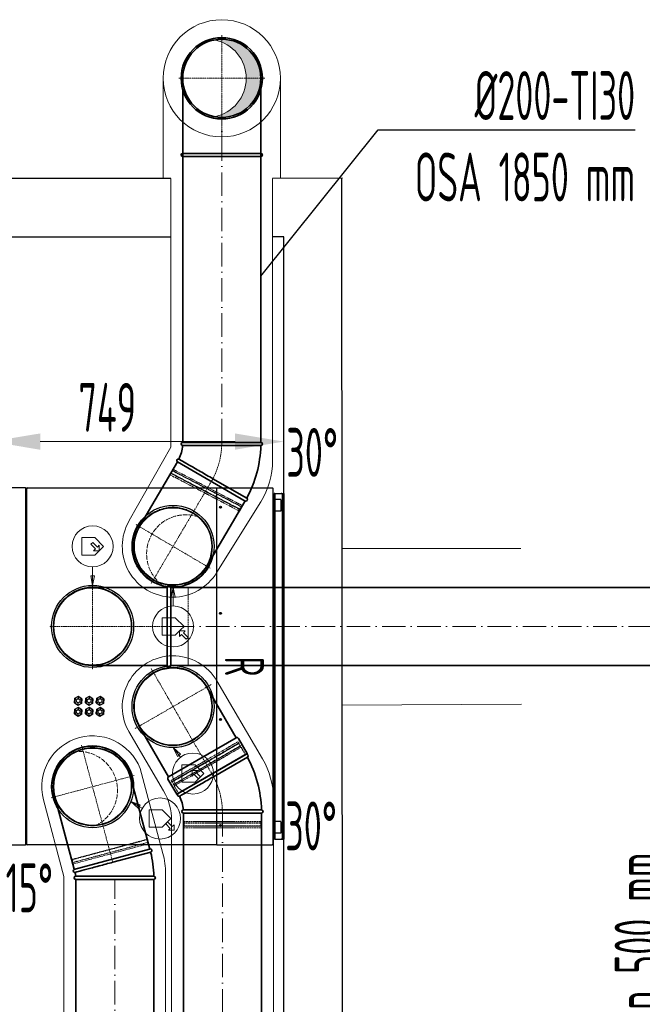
# Model space of a CAD drawing. Header units: millimetres. Extents: x -118717 to 8962, y 22910 to 145283.
# Tile 80 of 193: x -65356 to -63763, y 109078 to 111597. Entities that reach past the tile are written whole.
import ezdxf
from ezdxf.enums import TextEntityAlignment as Align

# ---------------------------------------------------------------- set-up
doc = ezdxf.new("R2010")
doc.units = ezdxf.units.MM
for name, pattern in [('ACAD_ISO02W100', [15, 12, -3]), ('ACAD_ISO10W100', [18, 12, -3, 0, -3]), ('phl_thick', [0])]:
    doc.linetypes.add(name, pattern=pattern)
for name, color, linetype, lineweight in [('UT_KOTY - DIMENZE', 7, 'Continuous', 5), ('VZT_01 SUP (PŘÍVOD) - OBRYS', 5, 'Continuous', 35), ('VZT_02 SUP (PŘÍVOD) - OSA', 5, 'ACAD_ISO10W100', 5), ('VZT_04 SUP (PŘÍVOD) - SKRYTÉ', 5, 'ACAD_ISO02W100', 5), ('VZT_05 ETA (ODVOD) - OBRYS', 6, 'Continuous', 35), ('VZT_06 ETA (ODVOD) - OSA', 6, 'ACAD_ISO10W100', 5), ('VZT_08 ETA (ODVOD) - SKRYTÉ', 6, 'ACAD_ISO02W100', 5), ('VZT_09 ODA (SÁNÍ) - OBRYS', 3, 'Continuous', 35), ('VZT_0C ODA (SÁNÍ)', 3, 'Continuous', 35), ('VZT_10 ODA (SÁNÍ) - OSA', 3, 'ACAD_ISO10W100', 5), ('VZT_12 ODA (SÁNÍ) - SKRYTÉ', 3, 'ACAD_ISO02W100', 5), ('VZT_13 EHA (VÝFUK) - OBRYS', 14, 'Continuous', 35), ('VZT_14 EHA (VÝFUK) - OSA', 14, 'ACAD_ISO10W100', 5), ('VZT_16 EHA (VÝFUK) - SKRYTÉ', 14, 'ACAD_ISO02W100', 5), ('VZT_21 ZAŘÍZENÍ - OBRYS', 1, 'Continuous', 30), ('VZT_22 ZAŘÍZENÍ - DETAIL', 8, 'Continuous', 5), ('VZT_60_KOTY - DIMENZE', 7, 'Continuous', 5), ('VZT_IZOLACE - TEPELNÁ', 6, 'IZOLACE TEPELNA', 13)]:
    doc.layers.add(name, color=color, linetype=linetype, lineweight=lineweight)
for name, color, linetype, lineweight, plot in [('VZT_03 SUP (PŘÍVOD) - NETISK', 8, 'ACAD_ISO02W100', 5, False), ('VZT_07 ETA (ODVOD) - NETISK', 8, 'ACAD_ISO02W100', 5, False), ('VZT_11 ODA (SÁNÍ) - NETISK', 8, 'ACAD_ISO02W100', 5, False)]:
    doc.layers.add(name, color=color, linetype=linetype, lineweight=lineweight, plot=plot)
doc.styles.add('EVORA_125', font='isocp.shx', dxfattribs={"width": 0.6, "height": 125})
doc.styles.add('ISOCP 2.5', font='isocp.shx', dxfattribs={"width": 0.6, "height": 2.5})
doc.styles.add('JS', font='isocp.shx', dxfattribs={"width": 0.6, "height": 125})
doc.styles.get("Standard").update_dxf_attribs({"font": 'arial.ttf'})
doc.linetypes.add('IZOLACE TEPELNA', pattern='A,12.7,-1.5,["T",Standard,S=2.54,R=0,X=0,Y=-1.27],-3', length=17.2)

msp = doc.modelspace()

# ---------------------------------------------------------------- hatches: boundary and pattern name
at = {"layer": 'VZT_09 ODA (SÁNÍ) - OBRYS', "lineweight": 5}
h = msp.add_hatch(color=256, dxfattribs=at)
h.dxf.hatch_style = 1
h.paths.add_polyline_path([(-64739.3, 111447.3, 0.470601), (-64858, 111545.6, -0.82717), (-64858, 111349.1, 0.470601)])

# ---------------------------------------------------------------- linework, layer by layer
for p, q in [((-64969.8, 111191.1), (-67156.7, 111189.3)), ((-64530.4, 111191.5), (-64709.2, 111191.3)), ((-64530.4, 108641.5), (-64532.4, 111191.4)), ((-64969.7, 111041.2), (-67156.6, 111039.3)), ((-64680.4, 111041.5), (-64709.2, 111041.4)), ((-64680.4, 108791.5), (-64680.4, 111041.5))]:
    msp.add_line(p, q)
at = {"layer": 'UT_KOTY - DIMENZE'}
for p, q in [((-64680.4, 110449.6), (-64680.4, 110580.2)), ((-65303.9, 110517.7), (-64805.4, 110517.7))]:
    msp.add_line(p, q, dxfattribs=at)
for points in [[(-65303.9, 110538.5), (-65303.9, 110496.8), (-65428.9, 110517.7)], [(-64805.4, 110538.5), (-64805.4, 110496.8), (-64680.4, 110517.7)]]:
    msp.add_solid(points, dxfattribs=at)
at = {"layer": 'VZT_01 SUP (PŘÍVOD) - OBRYS'}
for p, q in [((-64777.8, 109717.1), (-64951, 109617.1)), ((-64860.5, 109660.1), (-64773.8, 109710.2)), ((-64937.6, 109567.1), (-64737.6, 109567.1)), ((-64837.7, 109575.1), (-64737.6, 109575.1))]:
    msp.add_line(p, q, dxfattribs=at)
for points in [[(-64802.3, 109759.6), (-64877.3, 109889.5)], [(-64975.5, 109659.5), (-65050.5, 109789.5)], [(-64937.6, 108600.6), (-64937.6, 109567.1)], [(-64737.6, 108600.6), (-64737.6, 109567.1)]]:
    msp.add_lwpolyline(points, dxfattribs=at)
msp.add_lwpolyline([(-64802.3, 109759.6), (-64975.5, 109659.6, 0.414214), (-64977, 109654.1), (-64954.5, 109615.1), (-64774.3, 109719.1), (-64796.8, 109758.1, 0.414214)], format="xyb", close=True, dxfattribs=at)
for centre, radius, start, end in [((-64963.9, 109839.5), 100, 30, 210), ((-64775.8, 109713.7), 4, 300, 120), ((-65037.6, 109567.1), 300, 1.5281, 28.4719), ((-64949, 109613.7), 4, 120, 295.4188), ((-65037.6, 109567.1), 100, 4.5812, 25.4188), ((-64937.6, 109571.1), 4, 94.5812, 270), ((-64737.6, 109571.1), 4, 270, 90)]:
    msp.add_arc(centre, radius, start, end, dxfattribs=at)
for points, knots in [([(-64860.5, 109660.1), (-64871.4, 109653.8), (-64882.2, 109647.6), (-64902.9, 109635.6), (-64912.5, 109630.1), (-64928.8, 109620.7), (-64935.4, 109616.9), (-64944.5, 109611.7), (-64947, 109610.2), (-64947.3, 109610), (-64947.3, 109610), (-64947.3, 109610)], [157.533456, 157.533456, 157.533456, 157.533456, 195.393508, 195.393508, 234.551342, 234.551342, 273.721472, 273.721472, 312.806301, 312.806301, 315.294186, 315.294186, 315.294186, 315.294186]), ([(-64937.9, 109575.1), (-64937.9, 109575.1), (-64935.7, 109575.1), (-64926.8, 109575.1), (-64919.8, 109575.1), (-64902, 109575.1), (-64891.3, 109575.1), (-64867.6, 109575.1), (-64854.8, 109575.1), (-64840.4, 109575.1), (-64839, 109575.1), (-64837.7, 109575.1)], [315.294186, 315.294186, 315.294186, 315.294186, 351.735982, 351.735982, 390.710875, 390.710875, 429.832624, 429.832624, 468.991563, 468.991563, 473.053633, 473.053633, 473.053633, 473.053633])]:
    msp.add_open_spline(points, degree=3, knots=knots, dxfattribs=at)
at = {"layer": 'VZT_02 SUP (PŘÍVOD) - OSA', "ltscale": 0.3}
for points in [[(-65020.1, 109936.9), (-64963.9, 109839.5)], [(-64963.9, 109839.5), (-64866.5, 109895.7)], [(-65061.3, 109783.2), (-64963.9, 109839.5)], [(-64963.9, 109839.5), (-64863.9, 109666.3)]]:
    msp.add_lwpolyline(points, dxfattribs=at)
msp.add_lwpolyline([(-64837.6, 109567.1), (-64837.6, 109567.1, 0.131652), (-64864.4, 109667.1, 0.131652)], format="xyb", dxfattribs=at)
at = {"layer": 'VZT_02 SUP (PŘÍVOD) - OSA', "ltscale": 5}
msp.add_lwpolyline([(-64837.6, 109567.1), (-64837.6, 108600.6)], dxfattribs=at)
at = {"layer": 'VZT_03 SUP (PŘÍVOD) - NETISK', "ltscale": 0.4}
for p, q in [((-64969.1, 109650.5), (-64797.7, 109749.5)), ((-64967.7, 109646.1), (-64794.5, 109746.1)), ((-64967.5, 109645.7), (-64794.3, 109745.7)), ((-64967.1, 109647.1), (-64795.7, 109746.1)), ((-64964, 109639.6), (-64790.8, 109739.6)), ((-64963.7, 109639.2), (-64790.5, 109739.2)), ((-64961.1, 109636.7), (-64789.7, 109735.7)), ((-64797.7, 109749.5), (-64795.7, 109746.1)), ((-64796.5, 109745.6), (-64796.3, 109745.1)), ((-64796, 109744.7), (-64792.5, 109738.6)), ((-64794.5, 109746.1), (-64794.3, 109745.7)), ((-64792.3, 109738.2), (-64790.5, 109735.2)), ((-64790.8, 109739.6), (-64790.5, 109739.2)), ((-64789.7, 109735.7), (-64778.7, 109716.6)), ((-64969.1, 109650.5), (-64967.1, 109647.1)), ((-64967.7, 109646.1), (-64967.5, 109645.7)), ((-64966.3, 109647.6), (-64966, 109647.1)), ((-64965.8, 109646.7), (-64962.3, 109640.6)), ((-64964, 109639.6), (-64963.7, 109639.2)), ((-64962, 109640.2), (-64960.3, 109637.2)), ((-64961.1, 109636.7), (-64950.1, 109617.6)), ((-64936.6, 109567.1), (-64936.6, 109545.1)), ((-64738.6, 109567.1), (-64738.6, 109545.1)), ((-64937.6, 109541.6), (-64737.6, 109541.6)), ((-64937.6, 109541.6), (-64937.6, 109541.1)), ((-64937.6, 109541.1), (-64737.6, 109541.1)), ((-64937.6, 109534.1), (-64737.6, 109534.1)), ((-64937.6, 109534.1), (-64937.6, 109533.6)), ((-64937.6, 109533.6), (-64737.6, 109533.6)), ((-64936.6, 109545.1), (-64738.6, 109545.1)), ((-64936.6, 109533.1), (-64738.6, 109533.1)), ((-64936.6, 109533.1), (-64936.6, 109529.1)), ((-64935.6, 109545.1), (-64935.6, 109541.6)), ((-64935.6, 109541.1), (-64935.6, 109534.1)), ((-64935.6, 109533.6), (-64935.6, 109533.1)), ((-64739.6, 109545.1), (-64739.6, 109541.6)), ((-64739.6, 109541.1), (-64739.6, 109534.1)), ((-64739.6, 109533.6), (-64739.6, 109533.1)), ((-64738.6, 109533.1), (-64738.6, 109529.1)), ((-64737.6, 109541.6), (-64737.6, 109541.1)), ((-64737.6, 109534.1), (-64737.6, 109533.6)), ((-64936.6, 109529.1), (-64738.6, 109529.1)), ((-65222.1, 109448), (-65029, 109499.8)), ((-65222, 109447.5), (-65028.8, 109499.3)), ((-65221.3, 109448.8), (-65030.1, 109500)), ((-65220.2, 109440.8), (-65027, 109492.5)), ((-65220.1, 109440.3), (-65026.9, 109492.1)), ((-65218.2, 109437.2), (-65027, 109488.4)), ((-65223.1, 109448.2), (-65223, 109447.7)), ((-65221.1, 109448.2), (-65220.2, 109444.8)), ((-65212, 109397.2), (-65212, 109375.2)), ((-65014, 109397.2), (-65014, 109375.2))]:
    msp.add_line(p, q, dxfattribs=at)
at = {"layer": 'VZT_04 SUP (PŘÍVOD) - SKRYTÉ', "ltscale": 2}
msp.add_arc((-64963.9, 109839.5), 100, 210, 30, dxfattribs=at)
at = {"layer": 'VZT_05 ETA (ODVOD) - OBRYS'}
for points in [[(-64978.9, 110144.5), (-65169.9, 110144.4)], [(-64978.9, 109944.5), (-64978.9, 110144.5)], [(-63390.6, 110144.6), (-64969.9, 110144.6)], [(-64969.9, 109944.5), (-64969.9, 110144.5)], [(-64978.9, 109944.5), (-65169.9, 109944.5)], [(-63390.6, 109944.6), (-64969.9, 109944.6)]]:
    msp.add_lwpolyline(points, dxfattribs=at)
for centre, radius, start, end in [((-65169.9, 110044.6), 100, 90.0232, 270.0232), ((-64974.4, 110144.5), 4.5, 0.0232, 180.0232), ((-64974.4, 109944.5), 4.5, 180.0232, 0.0232)]:
    msp.add_arc(centre, radius, start, end, dxfattribs=at)
at = {"layer": 'VZT_06 ETA (ODVOD) - OSA', "ltscale": 0.3}
for points in [[(-65169.9, 110044.5), (-65169.9, 110154.5)], [(-65169.9, 110044.5), (-65279.9, 110044.4)], [(-64969.9, 110044.5), (-65169.9, 110044.5)], [(-65169.9, 110044.5), (-65169.8, 109934.5)]]:
    msp.add_lwpolyline(points, dxfattribs=at)
at = {"layer": 'VZT_06 ETA (ODVOD) - OSA', "ltscale": 5}
msp.add_lwpolyline([(-64969.9, 110044.6), (-63390.6, 110044.6)], dxfattribs=at)
at = {"layer": 'VZT_07 ETA (ODVOD) - NETISK', "ltscale": 0.4}
for p, q in [((-64965.6, 110443.1), (-64788.4, 110350.3)), ((-64965.4, 110443.5), (-64788.2, 110350.7)), ((-64962.9, 110446.2), (-64787.5, 110354.3)), ((-64970.3, 110432), (-64794.9, 110340.1)), ((-64969.1, 110436.4), (-64791.9, 110343.6)), ((-64968.9, 110436.9), (-64791.7, 110344.1)), ((-64968.4, 110435.5), (-64793, 110343.7)), ((-64780.3, 110366.1), (-64791.3, 110347.1)), ((-64794.2, 110344.1), (-64797.7, 110338.1)), ((-64792.2, 110343.2), (-64794, 110339.6)), ((-64792.2, 110347.6), (-64793.9, 110344.6)), ((-64792.8, 110344.1), (-64793.1, 110343.6)), ((-64792.2, 110343.6), (-64792.5, 110343.1)), ((-64790.8, 110343.6), (-64791.1, 110343.1))]:
    msp.add_line(p, q, dxfattribs=at)
msp.add_lwpolyline([(-64969.9, 109944.5), (-64924.9, 109944.6), (-64924.9, 110144.5), (-64969.9, 110144.5)], dxfattribs=at)
at = {"layer": 'VZT_08 ETA (ODVOD) - SKRYTÉ', "ltscale": 2}
msp.add_arc((-65169.9, 110044.6), 100, 270.0232, 90.0232, dxfattribs=at)
at = {"layer": 'VZT_09 ODA (SÁNÍ) - OBRYS'}
for p, q in [((-64939.3, 111418.8), (-64939.3, 111255.3)), ((-64739.3, 111255.3), (-64739.3, 111418.8)), ((-64939.3, 111255.3), (-64939.3, 111255.3)), ((-64939.3, 111247.3), (-64739.3, 111247.3)), ((-64739.3, 111255.3), (-64739.3, 111255.3)), ((-64952.7, 110465.6), (-65050, 110300.3)), ((-64877.6, 110198.9), (-64780.3, 110364.2))]:
    msp.add_line(p, q, dxfattribs=at)
for points in [[(-64939.3, 111365.8), (-64939.3, 110515.6)], [(-64739.3, 111365.8), (-64739.3, 110515.6)]]:
    msp.add_lwpolyline(points, dxfattribs=at)
for radius in [104, 100]:
    msp.add_circle((-64839.3, 111447.3), radius, dxfattribs=at)
at = {"layer": 'VZT_09 ODA (SÁNÍ) - OBRYS', "lineweight": 5}
msp.add_arc((-64876.8, 111447.3), 100, 280.8069, 79.1931, dxfattribs=at)
at = {"layer": 'VZT_09 ODA (SÁNÍ) - OBRYS'}
for centre, radius, start, end in [((-64939.3, 111251.3), 4, 90, 270), ((-64739.3, 111251.3), 4, 270, 90), ((-64963.9, 110249.5), 104, 133.5701, 149.5124), ((-64963.9, 110249.5), 104, 149.5124, 345.4548)]:
    msp.add_arc(centre, radius, start, end, dxfattribs=at)
msp.add_open_spline([(-64939.3, 111255.3), (-64939.3, 111255.3), (-64936.9, 111255.3), (-64927.5, 111255.3), (-64920.4, 111255.3), (-64902.3, 111255.3), (-64891.5, 111255.3), (-64867.6, 111255.3), (-64854.8, 111255.3), (-64828.8, 111255.3), (-64815.9, 111255.3), (-64791.6, 111255.3), (-64780.5, 111255.3), (-64761.5, 111255.3), (-64753.8, 111255.3), (-64742.9, 111255.3), (-64739.9, 111255.3), (-64739.3, 111255.3), (-64739.3, 111255.3), (-64739.3, 111255.3)], degree=3, knots=[157.533456, 157.533456, 157.533456, 157.533456, 195.393508, 195.393508, 234.551342, 234.551342, 273.721472, 273.721472, 312.806301, 312.806301, 351.735982, 351.735982, 390.710875, 390.710875, 429.832624, 429.832624, 468.991563, 468.991563, 473.053633, 473.053633, 473.053633, 473.053633], dxfattribs=at)
at = {"layer": 'VZT_0C ODA (SÁNÍ)'}
for p, q in [((-64739.3, 110515.6), (-64939.3, 110515.6)), ((-64839.3, 110507.6), (-64739.3, 110507.6)), ((-64952.7, 110465.6), (-64779.5, 110365.6)), ((-64862.1, 110422.6), (-64775.5, 110372.6))]:
    msp.add_line(p, q, dxfattribs=at)
for centre, radius, start, end in [((-64939.3, 110511.6), 4, 90, 265.4188), ((-64739.3, 110511.6), 4, 270, 90), ((-65039.3, 110515.6), 100, 334.5812, 355.4188), ((-65039.3, 110515.6), 300, 331.5281, 358.4719), ((-64950.7, 110469.1), 4, 64.5812, 240), ((-64777.5, 110369.1), 4, 240, 60)]:
    msp.add_arc(centre, radius, start, end, dxfattribs=at)
for points, knots in [([(-64839.3, 110507.6), (-64852, 110507.6), (-64864.5, 110507.6), (-64888.3, 110507.6), (-64899.4, 110507.6), (-64918.3, 110507.6), (-64925.8, 110507.7), (-64936.3, 110507.7), (-64939.2, 110507.7), (-64939.6, 110507.7), (-64939.6, 110507.7), (-64939.6, 110507.7)], [157.533456, 157.533456, 157.533456, 157.533456, 195.393508, 195.393508, 234.551342, 234.551342, 273.721472, 273.721472, 312.806301, 312.806301, 315.294186, 315.294186, 315.294186, 315.294186]), ([(-64948.9, 110472.7), (-64948.9, 110472.7), (-64947, 110471.6), (-64939.3, 110467.1), (-64933.2, 110463.7), (-64917.8, 110454.8), (-64908.6, 110449.4), (-64888, 110437.6), (-64876.9, 110431.2), (-64864.5, 110424), (-64863.3, 110423.3), (-64862.1, 110422.6)], [315.294186, 315.294186, 315.294186, 315.294186, 351.735982, 351.735982, 390.710875, 390.710875, 429.832624, 429.832624, 468.991563, 468.991563, 473.053633, 473.053633, 473.053633, 473.053633])]:
    msp.add_open_spline(points, degree=3, knots=knots, dxfattribs=at)
at = {"layer": 'VZT_10 ODA (SÁNÍ) - OSA', "ltscale": 0.3}
for p, q in [((-64839.3, 111557.3), (-64839.3, 111447.3)), ((-64949.3, 111447.3), (-64839.3, 111447.3)), ((-64729.3, 111447.3), (-64839.3, 111447.3)), ((-64839.3, 111247.3), (-64839.3, 111447.3)), ((-64862.4, 110421.8), (-64963.9, 110249.5)), ((-64866.1, 110415.6), (-64866.1, 110415.6)), ((-65058.7, 110305.3), (-64963.9, 110249.5)), ((-65019.7, 110154.7), (-64963.9, 110249.5)), ((-64869.1, 110193.6), (-64963.9, 110249.5))]:
    msp.add_line(p, q, dxfattribs=at)
at = {"layer": 'VZT_10 ODA (SÁNÍ) - OSA', "ltscale": 5}
msp.add_lwpolyline([(-64839.3, 110515.6), (-64839.3, 111365.8)], dxfattribs=at)
at = {"layer": 'VZT_10 ODA (SÁNÍ) - OSA', "ltscale": 0.3}
msp.add_arc((-65039.3, 110515.6), 200, 330, 0, dxfattribs=at)
at = {"layer": 'VZT_11 ODA (SÁNÍ) - NETISK', "ltscale": 0.4}
for p, q in [((-64939.3, 111365.8), (-64939.3, 111327.8)), ((-64739.3, 111365.8), (-64739.3, 111327.8))]:
    msp.add_line(p, q, dxfattribs=at)
at = {"layer": 'VZT_12 ODA (SÁNÍ) - SKRYTÉ'}
msp.add_circle((-64963.9, 110249.5), 100, dxfattribs=at)
msp.add_arc((-64931.6, 110230.4), 100, 70.3194, 228.7055, dxfattribs=at)
at = {"layer": 'VZT_13 EHA (VÝFUK) - OBRYS'}
for p, q in [((-65023.7, 109474.8), (-65073.2, 109660.1)), ((-65266.5, 109608.5), (-65216.9, 109423.1)), ((-65217.8, 109422.8), (-65024.6, 109474.4)), ((-65117.8, 109441.2), (-65021.1, 109467.1)), ((-65213, 109397.2), (-65013, 109397.2)), ((-65113.1, 109405.2), (-65013, 109405.2))]:
    msp.add_line(p, q, dxfattribs=at)
for points in [[(-65213, 109397.2), (-65213, 108356.7)], [(-65013, 109397.2), (-65013, 108356.7)]]:
    msp.add_lwpolyline(points, dxfattribs=at)
for centre, radius, start, end in [((-65169.9, 109634.5), 104, 14.9586, 210.9009), ((-65169.9, 109634.5), 104, 359.0162, 14.9586), ((-65022.2, 109471), 4.06, 285.7848, 118.4652), ((-65313, 109397.2), 300, 1.5281, 13.4719), ((-65215.4, 109419.2), 4, 105, 280.4188), ((-65313, 109397.2), 100, 4.5812, 10.4188), ((-65213, 109401.2), 4, 94.5812, 270), ((-65013, 109401.2), 4, 270, 90)]:
    msp.add_arc(centre, radius, start, end, dxfattribs=at)
for points, knots in [([(-65117.8, 109441.2), (-65130, 109437.9), (-65142.1, 109434.7), (-65165.1, 109428.5), (-65175.9, 109425.6), (-65194, 109420.8), (-65201.3, 109418.8), (-65211.5, 109416.1), (-65214.3, 109415.4), (-65214.6, 109415.3), (-65214.6, 109415.3), (-65214.6, 109415.3)], [157.533456, 157.533456, 157.533456, 157.533456, 195.393508, 195.393508, 234.551342, 234.551342, 273.721472, 273.721472, 312.806301, 312.806301, 315.294186, 315.294186, 315.294186, 315.294186]), ([(-65213.3, 109405.2), (-65213.3, 109405.2), (-65211.1, 109405.2), (-65202.1, 109405.2), (-65195.2, 109405.2), (-65177.4, 109405.2), (-65166.7, 109405.2), (-65143, 109405.2), (-65130.2, 109405.2), (-65115.8, 109405.2), (-65114.4, 109405.2), (-65113.1, 109405.2)], [315.294186, 315.294186, 315.294186, 315.294186, 351.735982, 351.735982, 390.710875, 390.710875, 429.832624, 429.832624, 468.991563, 468.991563, 473.053633, 473.053633, 473.053633, 473.053633])]:
    msp.add_open_spline(points, degree=3, knots=knots, dxfattribs=at)
at = {"layer": 'VZT_14 EHA (VÝFUK) - OSA', "ltscale": 0.3}
for p in [(-65198.3, 109740.7), (-65063.6, 109662.8), (-65276.2, 109606.1), (-65118.3, 109441.2)]:
    msp.add_line(p, (-65169.9, 109634.5), dxfattribs=at)
at = {"layer": 'VZT_14 EHA (VÝFUK) - OSA', "ltscale": 5}
msp.add_lwpolyline([(-65113, 108356.7), (-65113, 109397.2)], dxfattribs=at)
at = {"layer": 'VZT_16 EHA (VÝFUK) - SKRYTÉ'}
msp.add_circle((-65169.9, 109634.5), 100, dxfattribs=at)
msp.add_arc((-65206.1, 109624.8), 100, 295.7655, 94.1517, dxfattribs=at)
at = {"layer": 'VZT_21 ZAŘÍZENÍ - OBRYS'}
for p, q in [((-65341.5, 110399.5), (-65341.5, 109485.3)), ((-65341.5, 110398.6), (-65341.4, 110398.6)), ((-65340.6, 110398.5), (-65341.2, 110398.5)), ((-65340.6, 110398.5), (-65340.6, 110398)), ((-65339.9, 110397.1), (-65339.9, 109488.3)), ((-65339.9, 110396.5), (-65337.8, 110396.5)), ((-65336.9, 110399.5), (-65337.8, 110399.5)), ((-65337.8, 109485.3), (-65337.8, 110399.5)), ((-65336.8, 110398.9), (-65336.8, 110399.5)), ((-65336.8, 110399.5), (-64852.1, 110399.5)), ((-64852.1, 110397.8), (-64852.1, 110399.5)), ((-64851.9, 110397.8), (-64852.1, 110397.8)), ((-64851.9, 110399.5), (-64710.6, 110399.5)), ((-64851.9, 109485.3), (-64851.9, 110399.5)), ((-64708.9, 110397.8), (-64708.9, 109487)), ((-64706.9, 110379.5), (-64708.9, 110379.5)), ((-64706.9, 110379.5), (-64706.9, 110329.5)), ((-64705.4, 110384.5), (-64705.4, 110362)), ((-64703.4, 110384.5), (-64705.4, 110384.5)), ((-64703.4, 110384.5), (-64703.4, 110359.5)), ((-64703.4, 110384.5), (-64702.6, 110384.5)), ((-64702.9, 110340), (-64702.9, 110369)), ((-64702.6, 110384.5), (-64680.4, 110384.5)), ((-64688.4, 110369.5), (-64702.4, 110369.5)), ((-64688.2, 110384.5), (-64687.4, 110384.5)), ((-64687.9, 110369), (-64687.9, 110340)), ((-64685.4, 110384.5), (-64687.4, 110384.5)), ((-64684.9, 110384.5), (-64684.9, 109500.3)), ((-64680.4, 110384.5), (-64680.4, 109500.3)), ((-64706.9, 110362), (-64705.4, 110362)), ((-64706.9, 110347), (-64705.4, 110347)), ((-64705.4, 110362), (-64705.4, 110347)), ((-64705.4, 110359.5), (-64703.4, 110359.5)), ((-64702.9, 110358.5), (-64705.4, 110358.5)), ((-64702.9, 110350.5), (-64705.4, 110350.5)), ((-64703.4, 110349.5), (-64705.4, 110349.5)), ((-64705.4, 110347), (-64705.4, 109537.8)), ((-64703.4, 110358.5), (-64703.4, 110359.5)), ((-64703.4, 110349.5), (-64703.4, 110350.5)), ((-64703.4, 110349.5), (-64703.4, 109535.3)), ((-64688.4, 110339.5), (-64702.4, 110339.5)), ((-64706.9, 110329.5), (-64708.9, 110329.5)), ((-64954, 110151), (-64973.8, 110151)), ((-64954, 110151), (-64973.8, 110151)), ((-65206.6, 109865.2), (-65216.2, 109859.9)), ((-65216.2, 109859.9), (-65211.4, 109862.6)), ((-65206.6, 109865.2), (-65206.7, 109860.6)), ((-65197.2, 109859.6), (-65206.6, 109865.2)), ((-65206.6, 109865.2), (-65206.6, 109865.2)), ((-65206.6, 109865.2), (-65201.9, 109862.4)), ((-65178.6, 109865.2), (-65188.2, 109859.9)), ((-65188.2, 109859.9), (-65183.4, 109862.6)), ((-65178.6, 109865.2), (-65178.7, 109860.6)), ((-65169.2, 109859.6), (-65178.6, 109865.2)), ((-65178.6, 109865.2), (-65178.6, 109865.2)), ((-65178.6, 109865.2), (-65173.9, 109862.4)), ((-65150.6, 109865.2), (-65160.2, 109859.9)), ((-65160.2, 109859.9), (-65155.4, 109862.6)), ((-65150.6, 109865.2), (-65150.7, 109860.6)), ((-65141.2, 109859.6), (-65150.6, 109865.2)), ((-65150.6, 109865.2), (-65150.6, 109865.2)), ((-65150.6, 109865.2), (-65145.9, 109862.4)), ((-65216.2, 109859.9), (-65216.4, 109848.9)), ((-65216.4, 109849), (-65216.3, 109854.4)), ((-65216.4, 109848.9), (-65212.4, 109851.2)), ((-65216.4, 109849), (-65216.4, 109849)), ((-65216.4, 109848.9), (-65207, 109843.3)), ((-65216.2, 109859.9), (-65212.2, 109857.5)), ((-65216.2, 109859.9), (-65216.2, 109859.9)), ((-65206.6, 109837.2), (-65216.2, 109831.9)), ((-65207, 109843.3), (-65211.7, 109846.1)), ((-65207, 109843.3), (-65197.4, 109848.6)), ((-65207, 109843.3), (-65206.9, 109847.9)), ((-65207, 109843.3), (-65207, 109843.3)), ((-65206.6, 109837.2), (-65206.7, 109832.6)), ((-65197.2, 109831.6), (-65206.6, 109837.2)), ((-65206.6, 109837.2), (-65206.6, 109837.2)), ((-65206.6, 109837.2), (-65201.9, 109834.4)), ((-65197.4, 109848.6), (-65202.2, 109845.9)), ((-65197.4, 109848.6), (-65201.4, 109851)), ((-65197.2, 109859.6), (-65201.2, 109857.3)), ((-65197.4, 109848.6), (-65197.2, 109859.6)), ((-65197.4, 109848.6), (-65197.4, 109848.6)), ((-65197.2, 109859.5), (-65197.3, 109854.1)), ((-65197.2, 109859.6), (-65197.2, 109859.5)), ((-65188.2, 109859.9), (-65188.4, 109848.9)), ((-65188.4, 109849), (-65188.3, 109854.4)), ((-65188.4, 109848.9), (-65184.4, 109851.2)), ((-65188.4, 109849), (-65188.4, 109849)), ((-65188.4, 109848.9), (-65179, 109843.3)), ((-65188.2, 109859.9), (-65184.2, 109857.5)), ((-65188.2, 109859.9), (-65188.2, 109859.9)), ((-65178.6, 109837.2), (-65188.2, 109831.9)), ((-65179, 109843.3), (-65183.7, 109846.1)), ((-65179, 109843.3), (-65169.4, 109848.6)), ((-65179, 109843.3), (-65178.9, 109847.9)), ((-65179, 109843.3), (-65179, 109843.3)), ((-65178.6, 109837.2), (-65178.7, 109832.6)), ((-65169.2, 109831.6), (-65178.6, 109837.2)), ((-65178.6, 109837.2), (-65178.6, 109837.2)), ((-65178.6, 109837.2), (-65173.9, 109834.4)), ((-65169.4, 109848.6), (-65174.2, 109845.9)), ((-65169.4, 109848.6), (-65173.4, 109851)), ((-65169.2, 109859.6), (-65173.2, 109857.3)), ((-65169.4, 109848.6), (-65169.2, 109859.6)), ((-65169.4, 109848.6), (-65169.4, 109848.6)), ((-65169.2, 109859.5), (-65169.3, 109854.1)), ((-65169.2, 109859.6), (-65169.2, 109859.5)), ((-65160.2, 109859.9), (-65160.4, 109848.9)), ((-65160.4, 109849), (-65160.3, 109854.4)), ((-65160.4, 109848.9), (-65156.4, 109851.2)), ((-65160.4, 109849), (-65160.4, 109849)), ((-65160.4, 109848.9), (-65151, 109843.3)), ((-65160.2, 109859.9), (-65156.2, 109857.5)), ((-65160.2, 109859.9), (-65160.2, 109859.9)), ((-65150.6, 109837.2), (-65160.2, 109831.9)), ((-65151, 109843.3), (-65155.7, 109846.1)), ((-65151, 109843.3), (-65141.4, 109848.6)), ((-65151, 109843.3), (-65150.9, 109847.9)), ((-65151, 109843.3), (-65151, 109843.3)), ((-65150.6, 109837.2), (-65150.7, 109832.6)), ((-65141.2, 109831.6), (-65150.6, 109837.2)), ((-65150.6, 109837.2), (-65150.6, 109837.2)), ((-65150.6, 109837.2), (-65145.9, 109834.4)), ((-65141.4, 109848.6), (-65146.2, 109845.9)), ((-65141.4, 109848.6), (-65145.4, 109851)), ((-65141.2, 109859.6), (-65145.2, 109857.3)), ((-65141.4, 109848.6), (-65141.2, 109859.6)), ((-65141.4, 109848.6), (-65141.4, 109848.6)), ((-65141.2, 109859.5), (-65141.3, 109854.1)), ((-65141.2, 109859.6), (-65141.2, 109859.5)), ((-65216.2, 109831.9), (-65216.4, 109820.9)), ((-65216.4, 109821), (-65216.3, 109826.4)), ((-65216.4, 109820.9), (-65212.4, 109823.2)), ((-65216.4, 109821), (-65216.4, 109821)), ((-65216.4, 109820.9), (-65207, 109815.3)), ((-65216.2, 109831.9), (-65211.4, 109834.6)), ((-65216.2, 109831.9), (-65212.2, 109829.5)), ((-65216.2, 109831.9), (-65216.2, 109831.9)), ((-65207, 109815.3), (-65211.7, 109818.1)), ((-65207, 109815.3), (-65197.4, 109820.6)), ((-65207, 109815.3), (-65206.9, 109819.9)), ((-65207, 109815.3), (-65207, 109815.3)), ((-65197.4, 109820.6), (-65202.2, 109817.9)), ((-65197.4, 109820.6), (-65201.4, 109823)), ((-65197.2, 109831.6), (-65201.2, 109829.3)), ((-65197.4, 109820.6), (-65197.2, 109831.6)), ((-65197.4, 109820.6), (-65197.4, 109820.6)), ((-65197.2, 109831.5), (-65197.3, 109826.1)), ((-65197.2, 109831.6), (-65197.2, 109831.5)), ((-65188.2, 109831.9), (-65188.4, 109820.9)), ((-65188.4, 109821), (-65188.3, 109826.4)), ((-65188.4, 109820.9), (-65184.4, 109823.2)), ((-65188.4, 109821), (-65188.4, 109821)), ((-65188.4, 109820.9), (-65179, 109815.3)), ((-65188.2, 109831.9), (-65183.4, 109834.6)), ((-65188.2, 109831.9), (-65184.2, 109829.5)), ((-65188.2, 109831.9), (-65188.2, 109831.9)), ((-65179, 109815.3), (-65183.7, 109818.1)), ((-65179, 109815.3), (-65169.4, 109820.6)), ((-65179, 109815.3), (-65178.9, 109819.9)), ((-65179, 109815.3), (-65179, 109815.3)), ((-65169.4, 109820.6), (-65174.2, 109817.9)), ((-65169.4, 109820.6), (-65173.4, 109823)), ((-65169.2, 109831.6), (-65173.2, 109829.3)), ((-65169.4, 109820.6), (-65169.2, 109831.6)), ((-65169.4, 109820.6), (-65169.4, 109820.6)), ((-65169.2, 109831.5), (-65169.3, 109826.1)), ((-65169.2, 109831.6), (-65169.2, 109831.5)), ((-65160.2, 109831.9), (-65160.4, 109820.9)), ((-65160.4, 109821), (-65160.3, 109826.4)), ((-65160.4, 109820.9), (-65156.4, 109823.2)), ((-65160.4, 109821), (-65160.4, 109821)), ((-65160.4, 109820.9), (-65151, 109815.3)), ((-65160.2, 109831.9), (-65155.4, 109834.6)), ((-65160.2, 109831.9), (-65156.2, 109829.5)), ((-65160.2, 109831.9), (-65160.2, 109831.9)), ((-65151, 109815.3), (-65155.7, 109818.1)), ((-65151, 109815.3), (-65141.4, 109820.6)), ((-65151, 109815.3), (-65150.9, 109819.9)), ((-65151, 109815.3), (-65151, 109815.3)), ((-65141.4, 109820.6), (-65146.2, 109817.9)), ((-65141.4, 109820.6), (-65145.4, 109823)), ((-65141.2, 109831.6), (-65145.2, 109829.3)), ((-65141.4, 109820.6), (-65141.2, 109831.6)), ((-65141.4, 109820.6), (-65141.4, 109820.6)), ((-65141.2, 109831.5), (-65141.3, 109826.1)), ((-65141.2, 109831.6), (-65141.2, 109831.5)), ((-64706.9, 109555.3), (-64708.9, 109555.3)), ((-64706.9, 109555.3), (-64706.9, 109505.3)), ((-64706.9, 109537.8), (-64705.4, 109537.8)), ((-64705.4, 109537.8), (-64705.4, 109522.8)), ((-64705.4, 109535.3), (-64703.4, 109535.3)), ((-64702.9, 109534.3), (-64705.4, 109534.3)), ((-64703.4, 109534.3), (-64703.4, 109535.3)), ((-64702.9, 109515.8), (-64702.9, 109544.8)), ((-64688.4, 109545.3), (-64702.4, 109545.3)), ((-64687.9, 109544.8), (-64687.9, 109515.8)), ((-64706.9, 109522.8), (-64705.4, 109522.8)), ((-64702.9, 109526.3), (-64705.4, 109526.3)), ((-64703.4, 109525.3), (-64705.4, 109525.3)), ((-64705.4, 109522.8), (-64705.4, 109500.3)), ((-64703.4, 109525.3), (-64703.4, 109526.3)), ((-64703.4, 109525.3), (-64703.4, 109500.3)), ((-64688.4, 109515.3), (-64702.4, 109515.3)), ((-65341.5, 109486.8), (-65341.4, 109486.8)), ((-65339.9, 109488.5), (-65337.8, 109488.5)), ((-65336.9, 109485.3), (-65337.8, 109485.3)), ((-65336.8, 109485.3), (-65336.8, 109485.8)), ((-64852.1, 109485.3), (-65336.8, 109485.3)), ((-64852.1, 109485.3), (-64852.1, 109487)), ((-64852.1, 109487), (-64851.9, 109487)), ((-64851.9, 109485.3), (-64710.6, 109485.3)), ((-64706.9, 109505.3), (-64708.9, 109505.3)), ((-64703.4, 109500.3), (-64705.4, 109500.3)), ((-64703.4, 109500.3), (-64702.6, 109500.3)), ((-64702.6, 109500.3), (-64680.4, 109500.3)), ((-64688.2, 109500.3), (-64687.4, 109500.3)), ((-64685.4, 109500.3), (-64687.4, 109500.3))]:
    msp.add_line(p, q, dxfattribs=at)
msp.add_lwpolyline([(-65341.5, 110399.5), (-65428.9, 110399.5), (-65428.9, 109485.3), (-65341.5, 109485.3)], dxfattribs=at)
for centre, radius in [((-64963.9, 110249.5), 105), ((-64963.9, 110249.5), 100), ((-64963.9, 110249.5), 99), ((-64842.9, 110349.5), 2.5), ((-64842.9, 110349.5), 2.15), ((-65169.9, 110044.5), 105), ((-65169.9, 110044.5), 100), ((-65169.9, 110044.5), 99), ((-64842.9, 110078.1), 2.5), ((-64842.9, 110078.1), 2.15), ((-64963.9, 109839.5), 105), ((-64963.9, 109839.5), 100), ((-64963.9, 109839.5), 99), ((-65206.8, 109854.3), 5), ((-65178.8, 109854.3), 5), ((-65150.8, 109854.3), 5), ((-65206.8, 109826.3), 5), ((-65178.8, 109826.3), 5), ((-65150.8, 109826.3), 5), ((-64842.9, 109806.7), 2.5), ((-64842.9, 109806.7), 2.15), ((-65169.9, 109634.5), 105), ((-65169.9, 109634.5), 100), ((-65169.9, 109634.5), 99), ((-64842.9, 109535.3), 2.5), ((-64842.9, 109535.3), 2.15)]:
    msp.add_circle(centre, radius, dxfattribs=at)
for centre, start, end in [((-64702.4, 110369), 90, 180), ((-64688.4, 110369), 0, 90), ((-64702.4, 110340), 180, 270), ((-64688.4, 110340), 270, 0), ((-64702.4, 109544.8), 90, 180), ((-64688.4, 109544.8), 0, 90), ((-64702.4, 109515.8), 180, 270), ((-64688.4, 109515.8), 270, 0)]:
    msp.add_arc(centre, 0.5, start, end, dxfattribs=at)
for points, knots in [([(-65341.4, 110398.6), (-65340.8, 110398.2), (-65340.2, 110397.8), (-65340, 110397.4), (-65339.9, 110397.3), (-65339.9, 110397.2), (-65339.9, 110397.1)], [-1, -1, -1, -1, -0.223, -0.223, -0.223, 0, 0, 0, 0]), ([(-65340.6, 110398.3), (-65340.3, 110398.1), (-65340.1, 110397.9), (-65340, 110397.6), (-65339.9, 110397.4), (-65339.9, 110397.2), (-65339.9, 110397.1)], [-0.6418783, -0.6418783, -0.6418783, -0.6418783, -0.2229997, -0.2229997, -0.2229997, 0, 0, 0, 0]), ([(-65337.8, 110399.5), (-65337.8, 110399), (-65337.4, 110398.6), (-65336.7, 110398.2), (-65336.5, 110398), (-65336.3, 110397.9), (-65336.1, 110397.8)], [-1, -1, -1, -1, -0.246936, -0.246936, -0.246936, 0, 0, 0, 0]), ([(-65336.1, 110397.8), (-65336.5, 110398.3), (-65336.8, 110398.8), (-65336.9, 110399.3), (-65336.9, 110399.4), (-65336.9, 110399.4), (-65336.9, 110399.5)], [0, 0, 0, 0, 0.909225, 0.909225, 0.909225, 1, 1, 1, 1]), ([(-65336.6, 110399.4), (-65336.5, 110399.2), (-65336.4, 110398.8), (-65336.3, 110398.4), (-65336.2, 110398.2), (-65336.2, 110398), (-65336.1, 110397.8)], [-0.7752376, -0.7752376, -0.7752376, -0.7752376, -0.2469362, -0.2469362, -0.2469362, 0, 0, 0, 0]), ([(-64710.6, 110399.5), (-64709.9, 110399), (-64709.3, 110398.6), (-64709, 110398.2), (-64708.9, 110398), (-64708.9, 110397.9), (-64708.9, 110397.8)], [-1, -1, -1, -1, -0.246936, -0.246936, -0.246936, 0, 0, 0, 0]), ([(-64710, 110399.4), (-64709.6, 110399.2), (-64709.2, 110398.8), (-64709, 110398.4), (-64708.9, 110398.2), (-64708.9, 110398), (-64708.9, 110397.8)], [-0.7752376, -0.7752376, -0.7752376, -0.7752376, -0.2469362, -0.2469362, -0.2469362, 0, 0, 0, 0]), ([(-65341.4, 109486.8), (-65340.8, 109487.1), (-65340.2, 109487.5), (-65340, 109487.9), (-65339.9, 109488), (-65339.9, 109488.1), (-65339.9, 109488.3)], [-1, -1, -1, -1, -0.2229997, -0.2229997, -0.2229997, 0, 0, 0, 0]), ([(-65340.8, 109486.9), (-65340.4, 109487.1), (-65340.1, 109487.4), (-65340, 109487.7), (-65339.9, 109487.9), (-65339.9, 109488.1), (-65339.9, 109488.3)], [-0.7311109, -0.7311109, -0.7311109, -0.7311109, -0.2229997, -0.2229997, -0.2229997, 0, 0, 0, 0]), ([(-65337.8, 109485.3), (-65337.8, 109485.7), (-65337.4, 109486.1), (-65336.7, 109486.5), (-65336.5, 109486.7), (-65336.3, 109486.8), (-65336.1, 109487)], [-1, -1, -1, -1, -0.246936, -0.246936, -0.246936, 0, 0, 0, 0]), ([(-65336.1, 109487), (-65336.5, 109486.4), (-65336.8, 109485.9), (-65336.9, 109485.4), (-65336.9, 109485.4), (-65336.9, 109485.3), (-65336.9, 109485.3)], [0, 0, 0, 0, 0.909225, 0.909225, 0.909225, 1, 1, 1, 1]), ([(-65336.6, 109485.4), (-65336.5, 109485.5), (-65336.4, 109485.9), (-65336.3, 109486.3), (-65336.2, 109486.5), (-65336.2, 109486.7), (-65336.1, 109487)], [-0.7752376, -0.7752376, -0.7752376, -0.7752376, -0.2469362, -0.2469362, -0.2469362, 0, 0, 0, 0]), ([(-64710.6, 109485.3), (-64709.9, 109485.7), (-64709.3, 109486.1), (-64709, 109486.5), (-64708.9, 109486.7), (-64708.9, 109486.8), (-64708.9, 109487)], [-1, -1, -1, -1, -0.2469362, -0.2469362, -0.2469362, 0, 0, 0, 0]), ([(-64710, 109485.4), (-64709.6, 109485.5), (-64709.2, 109485.9), (-64709, 109486.3), (-64708.9, 109486.5), (-64708.9, 109486.7), (-64708.9, 109487)], [-0.7752376, -0.7752376, -0.7752376, -0.7752376, -0.2469362, -0.2469362, -0.2469362, 0, 0, 0, 0])]:
    msp.add_open_spline(points, degree=3, knots=knots, dxfattribs=at)
for points in [[(-65341.4, 110398.6), (-65341.2, 110398.6), (-65341, 110398.5), (-65340.9, 110398.5)], [(-65336.8, 110399.5), (-65336.7, 110399.5), (-65336.7, 110399.4), (-65336.6, 110399.4)], [(-65336.1, 110397.8), (-65336.3, 110398), (-65336.4, 110398.3), (-65336.6, 110398.5)], [(-64710.6, 110399.5), (-64710.4, 110399.5), (-64710.2, 110399.4), (-64710, 110399.4)], [(-65341.4, 109486.8), (-65341.2, 109486.8), (-65341, 109486.8), (-65340.8, 109486.9)], [(-65336.8, 109485.3), (-65336.7, 109485.3), (-65336.7, 109485.3), (-65336.6, 109485.4)], [(-65336.1, 109487), (-65336.3, 109486.7), (-65336.4, 109486.4), (-65336.6, 109486.2)], [(-64710.6, 109485.3), (-64710.4, 109485.3), (-64710.2, 109485.3), (-64710, 109485.4)]]:
    msp.add_open_spline(points, degree=3, dxfattribs=at)
at = {"layer": 'VZT_22 ZAŘÍZENÍ - DETAIL'}
for p, q in [((-65169.7, 110149.5), (-65169.7, 110197.1)), ((-65174.7, 110174.5), (-65169.7, 110149.5)), ((-65164.7, 110174.5), (-65174.7, 110174.5)), ((-65169.7, 110174.5), (-65169.7, 110149.5)), ((-65169.7, 110149.5), (-65164.7, 110174.5)), ((-64963.9, 110144.5), (-64968.9, 110119.5)), ((-64963.9, 110119.5), (-64963.9, 110144.5)), ((-64958.9, 110119.5), (-64963.9, 110144.5)), ((-64963.9, 110144.5), (-64963.9, 110096.8)), ((-64968.9, 110119.5), (-64958.9, 110119.5)), ((-64948.7, 109714.6), (-64963.9, 109734.5)), ((-64944.7, 109717.6), (-64963.9, 109734.5)), ((-64963.9, 109734.5), (-64952.7, 109711.6)), ((-64952.7, 109711.6), (-64944.7, 109717.6)), ((-64948.7, 109714.6), (-64945, 109709.8)), ((-65050.4, 109583.8), (-65072.1, 109596.3)), ((-65047.9, 109588.1), (-65072.1, 109596.3)), ((-65072.1, 109596.3), (-65052.9, 109579.4)), ((-65052.9, 109579.4), (-65047.9, 109588.1)), ((-65050.4, 109583.8), (-65042.7, 109579.3))]:
    msp.add_line(p, q, dxfattribs=at)
for points in [[(-65164.1, 110227.1), (-65197.7, 110227.1), (-65197.7, 110271.9), (-65164.1, 110271.9), (-65141.7, 110249.5), (-65150.5, 110240.6)], [(-65174.3, 110254.9), (-65169.6, 110259.6), (-65157.7, 110247.8), (-65152.9, 110252.5), (-65152.9, 110238.3), (-65167.2, 110238.3), (-65162.4, 110243)], [(-64958.3, 110022.1), (-64991.9, 110022.1), (-64991.9, 110066.9), (-64958.3, 110066.9), (-64935.9, 110044.5), (-64944.7, 110035.6)], [(-64930.5, 110011.9), (-64925.7, 110016.6), (-64937.6, 110028.5), (-64932.8, 110033.3), (-64947.1, 110033.3), (-64947.1, 110019), (-64942.3, 110023.8)], [(-64898.7, 109654.6), (-64907.5, 109645.8), (-64941.1, 109645.8), (-64941.1, 109690.6), (-64907.5, 109690.6), (-64885.1, 109668.2)], [(-64898.7, 109654.6), (-64894, 109659.4), (-64905.9, 109671.3), (-64901.1, 109676), (-64915.4, 109676), (-64915.4, 109661.8), (-64910.6, 109666.5)], [(-64991.7, 109530.7), (-65025.3, 109530.7), (-65025.3, 109575.5), (-64991.7, 109575.5), (-64969.3, 109553.1), (-64978.1, 109544.2)], [(-64982.8, 109539.5), (-64978.1, 109544.2), (-64966.2, 109532.4), (-64961.5, 109537.1), (-64961.5, 109522.9), (-64975.7, 109522.9), (-64971, 109527.6)]]:
    msp.add_lwpolyline(points, close=True, dxfattribs=at)
for points in [[(-65174.7, 110174.5), (-65169.7, 110149.5), (-65164.7, 110174.5), (-65174.7, 110174.5)], [(-64958.9, 110119.5), (-64963.9, 110144.5), (-64968.9, 110119.5), (-64958.9, 110119.5)], [(-64944.7, 109717.6), (-64963.9, 109734.5), (-64952.7, 109711.6), (-64944.7, 109717.6)], [(-65047.9, 109588.1), (-65072.1, 109596.3), (-65052.9, 109579.4), (-65047.9, 109588.1)]]:
    msp.add_lwpolyline(points, dxfattribs=at)
for centre in [(-65169.7, 110249.5), (-64963.9, 110044.5), (-64913.1, 109668.2), (-64997.3, 109553.1)]:
    msp.add_circle(centre, 52.5, dxfattribs=at)
for points in [[(-65174.7, 110174.5), (-65169.7, 110149.5), (-65164.7, 110174.5), (-65174.7, 110174.5)], [(-64958.9, 110119.5), (-64963.9, 110144.5), (-64968.9, 110119.5), (-64958.9, 110119.5)], [(-64944.7, 109717.6), (-64963.9, 109734.5), (-64952.7, 109711.6), (-64944.7, 109717.6)], [(-65047.9, 109588.1), (-65072.1, 109596.3), (-65052.9, 109579.4), (-65047.9, 109588.1)]]:
    msp.add_solid(points, dxfattribs=at)
at = {"layer": 'VZT_60_KOTY - DIMENZE', "linetype": 'ByBlock', "lineweight": -2}
msp.add_line((-64439.3, 111315.7), (-64389.3, 111315.7), dxfattribs=at)
for points in [[(-64739.3, 110940.7), (-64439.3, 111315.7)], [(-64389.3, 111315.7), (-63781.6, 111315.7)]]:
    msp.add_lwpolyline(points, dxfattribs=at)
at = {"layer": 'VZT_IZOLACE - TEPELNÁ', "ltscale": 0.5}
for p, q in [((-64989.2, 111191.1), (-64989.2, 111450.4)), ((-64689.3, 111191.1), (-64689.3, 111450.4)), ((-64969.8, 111191.1), (-64969.3, 110503.1)), ((-64709.2, 111191.3), (-64709.3, 110469.2)), ((-65075.9, 110315.4), (-64969.3, 110503.1)), ((-64851.9, 110183.5), (-64739.6, 110363.3)), ((-64074.5, 110244.3), (-64531.7, 110244.2)), ((-64734.8, 109705.4), (-64851.9, 109905.5)), ((-64531.4, 109843.5), (-64072.3, 109846.1)), ((-64988.2, 109623.7), (-65077.3, 109775.9)), ((-64707.3, 108641.5), (-64707.3, 109604.3)), ((-64967.6, 108641.5), (-64967.6, 109547.9)), ((-64983, 108641.5), (-64983, 109412.3)), ((-65243, 108641.5), (-65243, 109404.5))]:
    msp.add_line(p, q, dxfattribs=at)
at = {"layer": 'VZT_IZOLACE - TEPELNÁ', "ltscale": 10}
for p, q in [((-65044.3, 109668), (-64989.8, 109463.9)), ((-65295.5, 109600.9), (-65243, 109404.5))]:
    msp.add_line(p, q, dxfattribs=at)
at = {"layer": 'VZT_IZOLACE - TEPELNÁ', "ltscale": 0.5}
msp.add_circle((-64839.3, 111447.3), 150, dxfattribs=at)
at = {"layer": 'VZT_IZOLACE - TEPELNÁ', "ltscale": 10}
for centre, start, end in [((-64909.3, 110469.2), 328.0238, 0), ((-65183, 109412.3), 0, 14.9586)]:
    msp.add_arc(centre, 200, start, end, dxfattribs=at)
at = {"layer": 'VZT_IZOLACE - TEPELNÁ', "ltscale": 0.5}
for centre, radius, start, end in [((-64963.9, 110249.5), 130, 149.5124, 329.5124), ((-64963.9, 109839.5), 130, 30.1971, 211.4183), ((-65169.9, 109634.5), 130, 14.9586, 194.9586), ((-64907.3, 109604.4), 200, 359.9801, 30.3537), ((-65117.6, 109547.9), 150, 0, 30.3537)]:
    msp.add_arc(centre, radius, start, end, dxfattribs=at)

# ---------------------------------------------------------------- texts
at = {"layer": 'UT_KOTY - DIMENZE', "insert": (-65132.2, 110605.2), "char_height": 125, "attachment_point": 5, "style": 'ISOCP 2.5'}
msp.add_mtext('749', dxfattribs=at)
at = {"layer": 'UT_KOTY - DIMENZE', "insert": (-63771.6, 109222.6), "char_height": 125, "attachment_point": 5, "rotation": 90, "style": 'ISOCP 2.5'}
msp.add_mtext('min 500 mm', dxfattribs=at)
at = {"layer": 'VZT_22 ZAŘÍZENÍ - DETAIL', "style": 'JS', "width": 0.7}
msp.add_text('R', height=100, rotation=270, dxfattribs=at).set_placement((-64781.2, 109942.4), align=Align.MIDDLE_CENTER)
at = {"layer": 'VZT_60_KOTY - DIMENZE', "style": 'EVORA_125', "width": 0.6}
for s, p in [('30°', (-64674.1, 110427.5)), ('30°', (-64676.9, 109471.5)), ('15°', (-65392.5, 109313.1))]:
    msp.add_text(s, height=125, dxfattribs=at).set_placement(p)
at = {"layer": 'VZT_60_KOTY - DIMENZE', "linetype": 'phl_thick', "char_height": 125, "attachment_point": 3, "style": 'EVORA_125'}
for s, insert in [('%%C200-TI30\\POSA 1850\\~mm', (-63781.6, 111465.7)), ('%%C200-TI100\\POSA 1850\\~mm', (-62902.7, 110743.6))]:
    msp.add_mtext(s, dxfattribs=dict(at, insert=insert))

doc.saveas('drawing.dxf')
